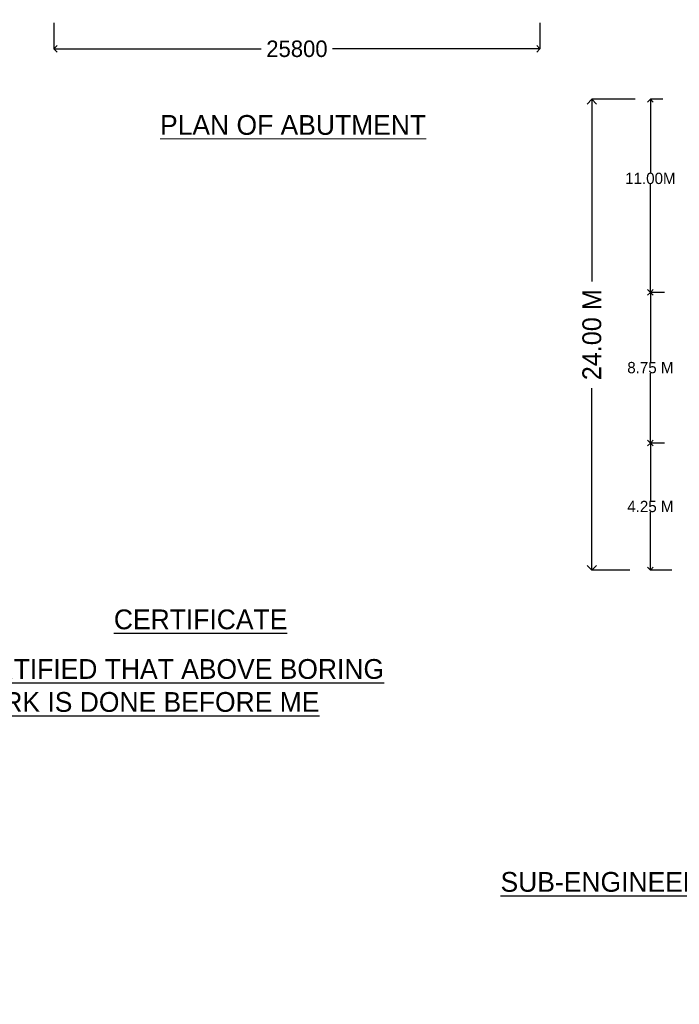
# Model space of a CAD drawing. Header units: millimetres. Extents: x -20950785 to 43207042, y -3207472 to 3168443.
# Tile 45 of 89: x 9359123 to 9394129, y -422794 to -370513. Entities that reach past the tile are written whole.
import ezdxf

# ---------------------------------------------------------------- set-up
doc = ezdxf.new("R2010")
doc.units = ezdxf.units.MM
doc.header["$LTSCALE"] = 60
doc.header["$MEASUREMENT"] = 0
doc.dimstyles.get("Standard").update_dxf_attribs({"dimtxt": 400, "dimasz": 215, "dimexe": 0.18, "dimexo": 0.0625, "dimgap": 0.09, "dimtad": 0, "dimtih": 1, "dimtoh": 1, "dimdec": 0, "dimzin": 4, "dimdsep": 46, "dimtxsty": 'Standard', "dimblk": 'OPEN90', "dimcen": 0, "dimadec": 0, "dimazin": 1, "dimtfac": 1, "dimtdec": 0, "dimtix": 1, "dimtofl": 0, "dimtmove": 0, "dimatfit": 3, "dimldrblk": 'OPEN30', "dimfxl": 1, "dimtolj": 1, "dimtzin": 0, "dimarcsym": 0})

# ---------------------------------------------------------------- blocks, each defined once
blk = doc.blocks.new('_Open90')
at = {"color": 0, "linetype": 'ByBlock', "lineweight": -2}
for p, q in [((0, 0), (-1, 0)), ((-0.5, 0.5), (0, 0)), ((0, 0), (-0.5, -0.5))]:
    blk.add_line(p, q, dxfattribs=at)
blk = doc.blocks.new('*D1575')
at = {"color": 0, "linetype": 'Continuous', "lineweight": -2, "ltscale": 20, "transparency": 16777216}
for p, q in [((9360936, -370671), (9360936, -372063)), ((9386736, -370671), (9386736, -372063)), ((9361286, -372063), (9371940, -372063)), ((9386386, -372063), (9375732, -372063))]:
    blk.add_line(p, q, dxfattribs=at)
at = {"layer": 'Defpoints', "color": 0, "linetype": 'Continuous', "lineweight": 9, "ltscale": 20, "transparency": 16777216}
for p in [(9360936, -370671), (9386736, -370671), (9386736, -372063)]:
    blk.add_point(p, dxfattribs=at)
at = {"color": 0, "linetype": 'Continuous', "lineweight": -2, "ltscale": 20, "transparency": 16777216, "xscale": 350, "yscale": 350, "zscale": 350, "rotation": 180}
blk.add_blockref('_Open90', (9360936, -372063), dxfattribs=at)
at = {"color": 0, "linetype": 'Continuous', "lineweight": -2, "ltscale": 20, "transparency": 16777216, "xscale": 350, "yscale": 350, "zscale": 350}
blk.add_blockref('_Open90', (9386736, -372063), dxfattribs=at)
at = {"color": 0, "linetype": 'Continuous', "lineweight": 9, "ltscale": 20, "transparency": 16777216, "insert": (9373836, -372063), "char_height": 700, "attachment_point": 5}
blk.add_mtext('\\A1;{\\H1.25x;25800}', dxfattribs=at)
blk = doc.blocks.new('_Open30')
at = {"color": 0, "linetype": 'ByBlock', "lineweight": -2}
for p, q in [((-1, 0.27), (0, 0)), ((0, 0), (-1, -0.27)), ((0, 0), (-1, 0))]:
    blk.add_line(p, q, dxfattribs=at)
blk = doc.blocks.new('*D1630')
at = {"color": 0, "lineweight": -2, "ltscale": 20, "transparency": 16777216}
for p, q in [((9393259, -374740), (9392594, -374740)), ((9392594, -375040), (9392594, -378643)), ((9392594, -384690), (9392594, -379243)), ((9393339, -384990), (9392594, -384990))]:
    blk.add_line(p, q, dxfattribs=at)
at = {"layer": 'Defpoints', "color": 0, "lineweight": 9, "ltscale": 20, "transparency": 16777216}
for p in [(9392594, -374740), (9393259, -374740), (9393339, -384990)]:
    blk.add_point(p, dxfattribs=at)
at = {"color": 0, "lineweight": -2, "ltscale": 20, "transparency": 16777216, "xscale": 300, "yscale": 300, "zscale": 300}
for p, rotation in [((9392594, -374740), 90), ((9392594, -384990), 270)]:
    blk.add_blockref('_Open90', p, dxfattribs=dict(at, rotation=rotation))
at = {"color": 0, "lineweight": 9, "ltscale": 20, "transparency": 16777216, "insert": (9392594, -378943), "char_height": 400, "attachment_point": 5}
blk.add_mtext('\\A1;{\\H1.5x;11.00M}', dxfattribs=at)
blk = doc.blocks.new('*D1631')
at = {"color": 0, "lineweight": -2, "ltscale": 20, "transparency": 16777216}
for p, q in [((9393339, -384990), (9392594, -384990)), ((9392594, -385290), (9392594, -388690)), ((9392594, -392690), (9392594, -389290)), ((9393339, -392990), (9392594, -392990))]:
    blk.add_line(p, q, dxfattribs=at)
at = {"layer": 'Defpoints', "color": 0, "lineweight": 9, "ltscale": 20, "transparency": 16777216}
for p in [(9392594, -384990), (9393339, -384990), (9393339, -392990)]:
    blk.add_point(p, dxfattribs=at)
at = {"color": 0, "lineweight": -2, "ltscale": 20, "transparency": 16777216, "xscale": 300, "yscale": 300, "zscale": 300}
for p, rotation in [((9392594, -384990), 90), ((9392594, -392990), 270)]:
    blk.add_blockref('_Open90', p, dxfattribs=dict(at, rotation=rotation))
at = {"color": 0, "lineweight": 9, "ltscale": 20, "transparency": 16777216, "insert": (9392594, -388990), "char_height": 400, "attachment_point": 5}
blk.add_mtext('\\A1;{\\H1.5x;8.75 M}', dxfattribs=at)
blk = doc.blocks.new('*D1632')
at = {"color": 0, "lineweight": -2, "ltscale": 20, "transparency": 16777216}
for p, q in [((9393339, -392990), (9392594, -392990)), ((9392594, -393290), (9392594, -396065)), ((9392594, -399440), (9392594, -396665)), ((9393735, -399740), (9392594, -399740))]:
    blk.add_line(p, q, dxfattribs=at)
at = {"layer": 'Defpoints', "color": 0, "lineweight": 9, "ltscale": 20, "transparency": 16777216}
for p in [(9392594, -392990), (9393339, -392990), (9393735, -399740)]:
    blk.add_point(p, dxfattribs=at)
at = {"color": 0, "lineweight": -2, "ltscale": 20, "transparency": 16777216, "xscale": 300, "yscale": 300, "zscale": 300}
for p, rotation in [((9392594, -392990), 90), ((9392594, -399740), 270)]:
    blk.add_blockref('_Open90', p, dxfattribs=dict(at, rotation=rotation))
at = {"color": 0, "lineweight": 9, "ltscale": 20, "transparency": 16777216, "insert": (9392594, -396365), "char_height": 400, "attachment_point": 5}
blk.add_mtext('\\A1;{\\H1.5x;4.25 M}', dxfattribs=at)
blk = doc.blocks.new('*D1633')
at = {"color": 0, "lineweight": -2, "transparency": 16777216}
for p, q in [((9391788, -374740), (9389492, -374740)), ((9389492, -375240), (9389492, -384406)), ((9389492, -399240), (9389492, -390073)), ((9391497, -399740), (9389492, -399740))]:
    blk.add_line(p, q, dxfattribs=at)
at = {"layer": 'Defpoints', "color": 0, "lineweight": 9, "transparency": 16777216}
for p in [(9391788, -374740), (9389492, -399740), (9391497, -399740)]:
    blk.add_point(p, dxfattribs=at)
at = {"color": 0, "lineweight": -2, "transparency": 16777216, "xscale": 500, "yscale": 500, "zscale": 500}
for p, rotation in [((9389492, -374740), 90), ((9389492, -399740), 270)]:
    blk.add_blockref('_Open90', p, dxfattribs=dict(at, rotation=rotation))
at = {"color": 0, "transparency": 16777216, "insert": (9389492, -387240), "char_height": 1000, "attachment_point": 5, "rotation": 90}
blk.add_mtext('\\A1;24.00 M', dxfattribs=at)

msp = doc.modelspace()

# ---------------------------------------------------------------- hatches: boundary and pattern name
at = {"lineweight": 9, "ltscale": 20}
h = msp.add_hatch(dxfattribs=at)
h.set_pattern_fill('AR-CONC', color=256, scale=100)
h.set_pattern_definition([(50, (7449959.4, -368372.3), (717.26018, -62.75213), [75, -825]), (355, (7449959.4, -368372.3), (-138.75133, 752.19213), [60, -660]), (100.451444, (7450019.2, -368377.56), (578.50885, 689.44), [63.7402, -701.1421]), (46.1842, (7449959.4, -368172.3), (1067.24133, -165.51928), [112.5, -1237.5]), (96.635635, (7450048.3, -368186.1), (934.66195, 974.1186), [95.61034, -1051.71376]), (351.184164, (7449959.4, -368172.3), (934.66195, 974.1186), [90, -990]), (21, (7450059.4, -368222.3), (596.90705, -402.61889), [75, -825]), (326, (7450059.4, -368222.3), (243.31533, 725.15005), [60, -660]), (71.451445, (7450109.15, -368255.9), (840.22238, 322.53115), [63.7402, -701.1421]), (37.5, (7449959.4, -368372.33), (12.159855, 332.893854), [0, -652, 0, -670, 0, -662.5]), (7.5, (7449959.4, -368372.33), (263.06954, 394.41171), [0, -382, 0, -637, 0, -252.5]), (327.5, (7449736.4, -368372.33), (533.822436, -22.554872), [0, -250, 0, -780, 0, -1035]), (317.5, (7449636.4, -368372.33), (583.18617, 100.10498), [0, -325, 0, -518, 0, -735])])
h.paths.add_polyline_path([(9305043, -384239.7), (9303043, -384239.7), (9303043, -392489.7), (9305043, -392489.7)])
h.paths.add_polyline_path([(9305063.9, -404820.2), (9309693, -404820.2), (9309693, -404039), (9305063.9, -404039)], flags=9)
h.paths.add_polyline_path([(9305063.9, -400320.2), (9309693, -400320.2), (9309693, -399539), (9305063.9, -399539)], flags=9)
h.paths.add_polyline_path([(9305063.4, -392571.7), (9309693.5, -392571.7), (9309693.5, -391787.4), (9305063.4, -391787.4)], flags=9)
h.paths.add_polyline_path([(9305063.4, -384321.7), (9309693.5, -384321.7), (9309693.5, -383537.4), (9305063.4, -383537.4)], flags=9)
h.paths.add_polyline_path([(9305063.9, -374820.2), (9309693, -374820.2), (9309693, -374039), (9305063.9, -374039)], flags=9)
h.paths.add_polyline_path([(9313973.9, -402653.1), (9318584.9, -402653.1), (9318584.9, -400724.9), (9313973.9, -400724.9)], flags=9)
h.paths.add_polyline_path([(9314194, -379995.3), (9316441.9, -379995.3), (9316441.9, -378909.5), (9314194, -378909.5)], flags=9)
h.paths.add_polyline_path([(9299891.5, -409948.6), (9314430, -409948.6), (9314430, -407867), (9299891.5, -407867)], flags=9)
h.paths.add_polyline_path([(9313830.2, -397406.7), (9318463.3, -397406.7), (9318463.3, -394634.7), (9313830.2, -394634.7)], flags=9)
h.paths.add_polyline_path([(9313498.9, -388715.8), (9318154.6, -388715.8), (9318154.6, -387630), (9313498.9, -387630)], flags=9)
h.paths.add_polyline_path([(9413985.3, -333598.7), (9424794, -333598.7), (9424794, -331283.9), (9413985.3, -331283.9)], flags=9)
h.paths.add_polyline_path([(9383405.7, -238638.6), (9388658.1, -238638.6), (9388658.1, -237335.7), (9383405.7, -237335.7)], flags=9)
h.paths.add_polyline_path([(9383489.6, -236841.4), (9388741.9, -236841.4), (9388741.9, -235538.4), (9383489.6, -235538.4)], flags=9)
h.paths.add_polyline_path([(9402505.3, -237732.8), (9408047.7, -237732.8), (9408047.7, -236429.9), (9402505.3, -236429.9)], flags=9)
h.paths.add_polyline_path([(9402428.5, -235857.5), (9407971, -235857.5), (9407971, -234554.5), (9402428.5, -234554.5)], flags=9)
h.paths.add_polyline_path([(9364133.5, -237732.8), (9369676, -237732.8), (9369676, -236429.9), (9364133.5, -236429.9)], flags=9)
h.paths.add_polyline_path([(9364056.8, -235857.5), (9369599.2, -235857.5), (9369599.2, -234554.5), (9364056.8, -234554.5)], flags=9)
h.paths.add_polyline_path([(9470140, -397353.4), (9566841.7, -397353.4), (9566841.7, -388863.5), (9470140, -388863.5)], flags=9)
h.paths.add_polyline_path([(9552010.3, -416787.6), (9561144.7, -416787.6), (9561144.7, -412444.4), (9552010.3, -412444.4)], flags=9)
h.paths.add_polyline_path([(9494166.1, -408126.4), (9580947.9, -408126.4), (9580947.9, -400905.1), (9494166.1, -400905.1)], flags=9)
h.paths.add_polyline_path([(9468893.1, -416988.2), (9488963.9, -416988.2), (9488963.9, -412710.7), (9468893.1, -412710.7)], flags=9)
h.paths.add_polyline_path([(9562715.4, -387910.9), (9568184.3, -387910.9), (9568184.3, -384361.7), (9562715.4, -384361.7)], flags=9)
h.paths.add_polyline_path([(9550938.3, -422794.5), (9563611.7, -422794.5), (9563611.7, -418517), (9550938.3, -418517)], flags=9)
h.paths.add_polyline_path([(9530595.6, -387988.6), (9535656.8, -387988.6), (9535656.8, -384439.4), (9530595.6, -384439.4)], flags=9)
h.paths.add_polyline_path([(9506972.4, -388227.1), (9512305.8, -388227.1), (9512305.8, -384677.9), (9506972.4, -384677.9)], flags=9)
h.paths.add_polyline_path([(9517674.4, -416644.2), (9530433.1, -416644.2), (9530433.1, -412366.8), (9517674.4, -412366.8)], flags=9)
h.paths.add_polyline_path([(9482212.5, -388150), (9489933.3, -388150), (9489933.3, -384600.8), (9482212.5, -384600.8)], flags=9)
h.paths.add_polyline_path([(9472773.3, -404978.2), (9487585.4, -404978.2), (9487585.4, -400700.7), (9472773.3, -400700.7)], flags=9)
h.paths.add_polyline_path([(9517436.3, -422731.5), (9534382.8, -422731.5), (9534382.8, -418454.1), (9517436.3, -418454.1)], flags=9)
h.paths.add_polyline_path([(9501707.3, -365850.6), (9577753.1, -365850.6), (9577753.1, -240258.3), (9501707.3, -240258.3)], flags=9)
h.paths.add_polyline_path([(9449811.6, -327898.1), (9455063.9, -327898.1), (9455063.9, -326595.2), (9449811.6, -326595.2)], flags=9)
h.paths.add_polyline_path([(9349562.2, -313541.6), (9355104.7, -313541.6), (9355104.7, -312238.7), (9349562.2, -312238.7)], flags=9)
h.paths.add_polyline_path([(9347213.2, -337446.8), (9358569.9, -337446.8), (9358569.9, -335131.3), (9347213.2, -335131.3)], flags=9)
h.paths.add_polyline_path([(9345865.1, -346911.8), (9351992.8, -346911.8), (9351992.8, -345391.7), (9345865.1, -345391.7)], flags=9)
h.paths.add_polyline_path([(9420584.1, -336053.7), (9432408.6, -336053.7), (9432408.6, -333738.5), (9420584.1, -333738.5)], flags=9)
h.paths.add_polyline_path([(9389335.6, -300830.3), (9396075.4, -300830.3), (9396075.4, -299310.1), (9389335.6, -299310.1)], flags=9)
h.paths.add_polyline_path([(9389335.6, -302668.7), (9395463.3, -302668.7), (9395463.3, -301148.5), (9389335.6, -301148.5)], flags=9)
h.paths.add_polyline_path([(9389335.6, -303753.8), (9395463.3, -303753.8), (9395463.3, -302233.7), (9389335.6, -302233.7)], flags=9)
h.paths.add_polyline_path([(9389258.5, -304781), (9395386.2, -304781), (9395386.2, -303260.8), (9389258.5, -303260.8)], flags=9)
h.paths.add_polyline_path([(9389258.5, -310501.4), (9395386.2, -310501.4), (9395386.2, -308981.3), (9389258.5, -308981.3)], flags=9)
h.paths.add_polyline_path([(9389278.3, -313512.5), (9395406, -313512.5), (9395406, -311992.4), (9389278.3, -311992.4)], flags=9)
h.paths.add_polyline_path([(9414444.9, -312646.4), (9419697.3, -312646.4), (9419697.3, -311343.4), (9414444.9, -311343.4)], flags=9)
h.paths.add_polyline_path([(9414444.9, -311827.1), (9419697.3, -311827.1), (9419697.3, -310524.2), (9414444.9, -310524.2)], flags=9)
h.paths.add_polyline_path([(9458693.9, -311780.6), (9463946.2, -311780.6), (9463946.2, -310477.7), (9458693.9, -310477.7)], flags=9)
h.paths.add_polyline_path([(9449811.6, -324793.1), (9455063.9, -324793.1), (9455063.9, -323490.2), (9449811.6, -323490.2)], flags=9)
h.paths.add_polyline_path([(9458677.2, -304443.3), (9468516.3, -304443.3), (9468516.3, -303140.3), (9458677.2, -303140.3)], flags=9)
h.paths.add_polyline_path([(9389294.9, -299744.5), (9399134, -299744.5), (9399134, -298441.5), (9389294.9, -298441.5)], flags=9)
h.paths.add_polyline_path([(9384195.7, -306101.4), (9385794.8, -306101.4), (9385794.8, -305232.7), (9384195.7, -305232.7)], flags=9)
h.paths.add_polyline_path([(9361995.7, -306102.7), (9363594.8, -306102.7), (9363594.8, -305234.1), (9361995.7, -305234.1)], flags=9)
h.paths.add_polyline_path([(9379311.6, -306096.4), (9380910.7, -306096.4), (9380910.7, -305227.7), (9379311.6, -305227.7)], flags=9)
h.paths.add_polyline_path([(9373111.6, -306079.9), (9374710.7, -306079.9), (9374710.7, -305211.2), (9373111.6, -305211.2)], flags=9)
h.paths.add_polyline_path([(9367110.6, -306096.4), (9368709.7, -306096.4), (9368709.7, -305227.7), (9367110.6, -305227.7)], flags=9)
h.paths.add_polyline_path([(9368069.8, -299361.9), (9381531.5, -299361.9), (9381531.5, -298159), (9368069.8, -298159)], flags=9)
h.paths.add_polyline_path([(9327769.7, -299369.3), (9339071.1, -299369.3), (9339071.1, -298283.5), (9327769.7, -298283.5)], flags=9)
h.paths.add_polyline_path([(9349535.7, -304868.2), (9354788, -304868.2), (9354788, -303565.3), (9349535.7, -303565.3)], flags=9)
h.paths.add_polyline_path([(9349535.7, -304069.9), (9354788, -304069.9), (9354788, -302766.9), (9349535.7, -302766.9)], flags=9)
h.paths.add_polyline_path([(9349535.7, -303068.2), (9354788, -303068.2), (9354788, -301765.3), (9349535.7, -301765.3)], flags=9)
h.paths.add_polyline_path([(9349535.7, -301019), (9355312.6, -301019), (9355312.6, -299716.1), (9349535.7, -299716.1)], flags=9)
h.paths.add_polyline_path([(9349562.2, -310541.6), (9355104.7, -310541.6), (9355104.7, -309238.7), (9349562.2, -309238.7)], flags=9)
h.paths.add_polyline_path([(9314363.8, -333493.8), (9315925.5, -333493.8), (9315925.5, -332408), (9314363.8, -332408)], flags=9)
h.paths.add_polyline_path([(9312578.3, -333468.9), (9314140, -333468.9), (9314140, -332383.1), (9312578.3, -332383.1)], flags=9)
h.paths.add_polyline_path([(9308483.9, -361666.4), (9310357.8, -361666.4), (9310357.8, -360363.4), (9308483.9, -360363.4)], flags=9)
h.paths.add_polyline_path([(9302921.2, -361616.2), (9304795.1, -361616.2), (9304795.1, -360313.3), (9302921.2, -360313.3)], flags=9)
h.paths.add_polyline_path([(9297253.6, -361678.4), (9299127.5, -361678.4), (9299127.5, -360375.4), (9297253.6, -360375.4)], flags=9)
h.paths.add_polyline_path([(9414375, -304228.7), (9422572.5, -304228.7), (9422572.5, -301913.7), (9414375, -301913.7)], flags=9)
h.paths.add_polyline_path([(9420153.7, -329503.8), (9430871.3, -329503.8), (9430871.3, -328566.4), (9420153.7, -328566.4)], flags=9)
h.paths.add_polyline_path([(9422296.3, -328713.8), (9427864.3, -328713.8), (9427864.3, -327776.9), (9422296.3, -327776.9)], flags=9)
h.paths.add_polyline_path([(9386464.5, -320159.4), (9397273.1, -320159.4), (9397273.1, -317844.5), (9386464.5, -317844.5)], flags=9)
h.paths.add_polyline_path([(9423429.2, -345029.2), (9429952.4, -345029.2), (9429952.4, -344091.8), (9423429.2, -344091.8)], flags=9)
h.paths.add_polyline_path([(9384096, -346811.8), (9390223.7, -346811.8), (9390223.7, -345291.7), (9384096, -345291.7)], flags=9)
h.paths.add_polyline_path([(9414451.5, -350037.1), (9420593.7, -350037.1), (9420593.7, -348943.3), (9414451.5, -348943.3)], flags=9)
h.paths.add_polyline_path([(9450756.9, -349829.3), (9456009.2, -349829.3), (9456009.2, -348526.4), (9450756.9, -348526.4)], flags=9)
h.paths.add_polyline_path([(9439290, -370630.5), (9449941.3, -370630.5), (9449941.3, -368350.3), (9439290, -368350.3)], flags=9)
h.paths.add_polyline_path([(9403273.7, -370710.2), (9413924.9, -370710.2), (9413924.9, -368430), (9403273.7, -368430)], flags=9)
h.paths.add_polyline_path([(9300516.9, -366701.3), (9314336.5, -366701.3), (9314336.5, -364638.3), (9300516.9, -364638.3)], flags=9)
h.paths.add_polyline_path([(9366166.9, -377213.3), (9381441.2, -377213.3), (9381441.2, -374933.2), (9366166.9, -374933.2)], flags=9)
h.paths.add_polyline_path([(9458693.9, -305386.8), (9464470.9, -305386.8), (9464470.9, -304083.9), (9458693.9, -304083.9)], flags=9)
h.paths.add_polyline_path([(9458693.9, -312730.7), (9463946.2, -312730.7), (9463946.2, -311427.7), (9458693.9, -311427.7)], flags=9)
h.paths.add_polyline_path([(9458693.9, -309729.7), (9463946.2, -309729.7), (9463946.2, -308426.7), (9458693.9, -308426.7)], flags=9)
h.paths.add_polyline_path([(9458693.9, -308328.1), (9463946.2, -308328.1), (9463946.2, -307025.1), (9458693.9, -307025.1)], flags=9)
h.paths.add_polyline_path([(9458693.9, -307328.1), (9463946.2, -307328.1), (9463946.2, -306025.1), (9458693.9, -306025.1)], flags=9)
h.paths.add_polyline_path([(9413637.6, -327941.5), (9418902.4, -327941.5), (9418902.4, -327004), (9413637.6, -327004)], flags=9)
h.paths.add_polyline_path([(9413747.2, -325010.5), (9418999.5, -325010.5), (9418999.5, -323707.5), (9413747.2, -323707.5)], flags=9)
h.paths.add_polyline_path([(9414444.9, -309343.4), (9419697.3, -309343.4), (9419697.3, -308040.5), (9414444.9, -308040.5)], flags=9)
h.paths.add_polyline_path([(9414444.9, -307355.2), (9419697.3, -307355.2), (9419697.3, -306052.3), (9414444.9, -306052.3)], flags=9)
h.paths.add_polyline_path([(9414444.9, -306355.2), (9419697.3, -306355.2), (9419697.3, -305052.3), (9414444.9, -305052.3)], flags=9)
h.paths.add_polyline_path([(9435421.9, -303639.2), (9442445.6, -303639.2), (9442445.6, -302336.2), (9435421.9, -302336.2)], flags=9)
h.paths.add_polyline_path([(9444509.1, -303573.5), (9452460.4, -303573.5), (9452460.4, -302270.5), (9444509.1, -302270.5)], flags=9)
h.paths.add_polyline_path([(9440938.4, -305167.6), (9443489.4, -305234.4), (9443517.8, -304149), (9440966.8, -304082.2)], flags=9)
h.paths.add_polyline_path([(9445404.6, -305111.4), (9455039.4, -305363.6), (9455067.8, -304278.2), (9445433, -304026)], flags=9)
h.paths.add_polyline_path([(9336379.2, -300679.6), (9336380, -300679.6), (9336380, -300679.2), (9336379.2, -300679.2)], flags=9)
h.paths.add_polyline_path([(9431205.4, -223146.7), (9442406.8, -223146.7), (9442406.8, -220540.7), (9431205.4, -220540.7)], flags=9)
h.paths.add_polyline_path([(9320824.7, -223405.6), (9337481.4, -223405.6), (9337481.4, -220799.6), (9320824.7, -220799.6)], flags=9)
h.paths.add_polyline_path([(9384386, -234040.1), (9392408.3, -234040.1), (9392408.3, -232520), (9384386, -232520)], flags=9)
h.paths.add_polyline_path([(9379703.6, -232981.1), (9388683, -232981.1), (9388683, -231461), (9379703.6, -231461)], flags=9)
h.paths.add_polyline_path([(9376996.5, -230478.8), (9400269.5, -230478.8), (9400269.5, -228307.2), (9376996.5, -228307.2)], flags=9)
h.paths.add_polyline_path([(9470544.4, -270483.7), (9490859.3, -270483.7), (9490859.3, -267280.9), (9470544.4, -267280.9)], flags=9)
h.paths.add_polyline_path([(9474828.6, -288268.1), (9487143.9, -288268.1), (9487143.9, -282565.3), (9474828.6, -282565.3)], flags=9)
h.paths.add_polyline_path([(9474732.2, -277679.9), (9487476.8, -277679.9), (9487476.8, -274477.1), (9474732.2, -274477.1)], flags=9)
h.paths.add_polyline_path([(9410656.3, -267478.3), (9413865.9, -267478.3), (9413865.9, -264220.9), (9410656.3, -264220.9)], flags=9)
h.paths.add_polyline_path([(9417374.5, -262541.3), (9423502.2, -262541.3), (9423502.2, -261021.2), (9417374.5, -261021.2)], flags=9)
h.paths.add_polyline_path([(9357966.3, -267478.3), (9361175.9, -267478.3), (9361175.9, -264220.9), (9357966.3, -264220.9)], flags=9)
h.paths.add_polyline_path([(9364308.7, -262578.5), (9370436.4, -262578.5), (9370436.4, -261058.4), (9364308.7, -261058.4)], flags=9)
h.paths.add_polyline_path([(9395823.6, -263660.4), (9401951.3, -263660.4), (9401951.3, -262140.3), (9395823.6, -262140.3)], flags=9)
h.paths.add_polyline_path([(9392117.3, -268734.7), (9395010.7, -268734.7), (9395010.7, -265627.3), (9392117.3, -265627.3)], flags=9)
h.paths.add_polyline_path([(9380823.6, -263660.4), (9386951.3, -263660.4), (9386951.3, -262140.3), (9380823.6, -262140.3)], flags=9)
h.paths.add_polyline_path([(9377117.3, -268734.7), (9380010.7, -268734.7), (9380010.7, -265627.3), (9377117.3, -265627.3)], flags=9)
h.paths.add_polyline_path([(9410098.7, -279536), (9410098.7, -272695.2), (9406895.9, -272695.2), (9406895.9, -279536)], flags=9)
h.paths.add_polyline_path([(9410098.7, -289005.6), (9410098.7, -283272.1), (9406895.9, -283272.1), (9406895.9, -289005.6)], flags=9)
h.paths.add_polyline_path([(9395098.7, -279536), (9395098.7, -272695.2), (9391895.9, -272695.2), (9391895.9, -279536)], flags=9)
h.paths.add_polyline_path([(9395098.7, -288979.6), (9395098.7, -283246.2), (9391895.9, -283246.2), (9391895.9, -288979.6)], flags=9)
h.paths.add_polyline_path([(9380098.7, -279536), (9380098.7, -272695.2), (9376895.9, -272695.2), (9376895.9, -279536)], flags=9)
h.paths.add_polyline_path([(9380098.7, -288991.5), (9380098.7, -283258.1), (9376895.9, -283258.1), (9376895.9, -288991.5)], flags=9)
h.paths.add_polyline_path([(9365098.7, -279536), (9365098.7, -272695.2), (9361895.9, -272695.2), (9361895.9, -279536)], flags=9)
h.paths.add_polyline_path([(9365098.7, -288955.8), (9365098.7, -283222.4), (9361895.9, -283222.4), (9361895.9, -288955.8)], flags=9)
h.paths.add_polyline_path([(9462598.7, -279536), (9462598.7, -272695.2), (9459395.9, -272695.2), (9459395.9, -279536)], flags=9)
h.paths.add_polyline_path([(9462598.7, -289622), (9462598.7, -282781.2), (9459395.9, -282781.2), (9459395.9, -289622)], flags=9)
h.paths.add_polyline_path([(9452598.7, -279502.5), (9452598.7, -272661.6), (9449395.9, -272661.6), (9449395.9, -279502.5)], flags=9)
h.paths.add_polyline_path([(9452598.7, -289622), (9452598.7, -282781.2), (9449395.9, -282781.2), (9449395.9, -289622)], flags=9)
h.paths.add_polyline_path([(9290544.4, -270483.7), (9310859.3, -270483.7), (9310859.3, -267280.9), (9290544.4, -267280.9)], flags=9)
h.paths.add_polyline_path([(9294828.6, -288268.1), (9307143.9, -288268.1), (9307143.9, -282565.3), (9294828.6, -282565.3)], flags=9)
h.paths.add_polyline_path([(9294732.2, -277679.9), (9307476.8, -277679.9), (9307476.8, -274477.1), (9294732.2, -274477.1)], flags=9)
h.paths.add_polyline_path([(9442598.7, -279536), (9442598.7, -272695.2), (9439395.9, -272695.2), (9439395.9, -279536)], flags=9)
h.paths.add_polyline_path([(9442598.7, -289622), (9442598.7, -282781.2), (9439395.9, -282781.2), (9439395.9, -289622)], flags=9)
h.paths.add_polyline_path([(9432598.7, -279536), (9432598.7, -272695.2), (9429395.9, -272695.2), (9429395.9, -279536)], flags=9)
h.paths.add_polyline_path([(9432598.7, -289622), (9432598.7, -282781.2), (9429395.9, -282781.2), (9429395.9, -289622)], flags=9)
h.paths.add_polyline_path([(9422598.7, -279536), (9422598.7, -272695.2), (9419395.9, -272695.2), (9419395.9, -279536)], flags=9)
h.paths.add_polyline_path([(9422598.7, -289622), (9422598.7, -282781.2), (9419395.9, -282781.2), (9419395.9, -289622)], flags=9)
h.paths.add_polyline_path([(9412598.7, -279536), (9412598.7, -272695.2), (9409395.9, -272695.2), (9409395.9, -279536)], flags=9)
h.paths.add_polyline_path([(9412598.7, -288982.3), (9412598.7, -283248.9), (9409395.9, -283248.9), (9409395.9, -288982.3)], flags=9)
h.paths.add_polyline_path([(9402598.7, -279536), (9402598.7, -272695.2), (9399395.9, -272695.2), (9399395.9, -279536)], flags=9)
h.paths.add_polyline_path([(9402598.7, -289005.6), (9402598.7, -283272.1), (9399395.9, -283272.1), (9399395.9, -289005.6)], flags=9)
h.paths.add_polyline_path([(9392598.7, -279536), (9392598.7, -272695.2), (9389395.9, -272695.2), (9389395.9, -279536)], flags=9)
h.paths.add_polyline_path([(9392598.7, -288979.6), (9392598.7, -283246.2), (9389395.9, -283246.2), (9389395.9, -288979.6)], flags=9)
h.paths.add_polyline_path([(9382598.7, -279536), (9382598.7, -272695.2), (9379395.9, -272695.2), (9379395.9, -279536)], flags=9)
h.paths.add_polyline_path([(9382598.7, -288986.1), (9382598.7, -283252.7), (9379395.9, -283252.7), (9379395.9, -288986.1)], flags=9)
h.paths.add_polyline_path([(9372598.7, -279536), (9372598.7, -272695.2), (9369395.9, -272695.2), (9369395.9, -279536)], flags=9)
h.paths.add_polyline_path([(9372598.7, -288991.5), (9372598.7, -283258.1), (9369395.9, -283258.1), (9369395.9, -288991.5)], flags=9)
h.paths.add_polyline_path([(9362598.7, -279536), (9362598.7, -272695.2), (9359395.9, -272695.2), (9359395.9, -279536)], flags=9)
h.paths.add_polyline_path([(9362598.7, -288955.8), (9362598.7, -283222.4), (9359395.9, -283222.4), (9359395.9, -288955.8)], flags=9)
h.paths.add_polyline_path([(9352598.7, -279536), (9352598.7, -272695.2), (9349395.9, -272695.2), (9349395.9, -279536)], flags=9)
h.paths.add_polyline_path([(9352598.7, -288983.4), (9352598.7, -283250), (9349395.9, -283250), (9349395.9, -288983.4)], flags=9)
h.paths.add_polyline_path([(9342598.7, -279536), (9342598.7, -272695.2), (9339395.9, -272695.2), (9339395.9, -279536)], flags=9)
h.paths.add_polyline_path([(9342598.7, -288962.3), (9342598.7, -283228.9), (9339395.9, -283228.9), (9339395.9, -288962.3)], flags=9)
h.paths.add_polyline_path([(9332598.7, -279536), (9332598.7, -272695.2), (9329395.9, -272695.2), (9329395.9, -279536)], flags=9)
h.paths.add_polyline_path([(9332598.7, -289068.3), (9332598.7, -283334.9), (9329395.9, -283334.9), (9329395.9, -289068.3)], flags=9)
h.paths.add_polyline_path([(9322598.7, -279536), (9322598.7, -272695.2), (9319395.9, -272695.2), (9319395.9, -279536)], flags=9)
h.paths.add_polyline_path([(9322598.7, -288978.5), (9322598.7, -283245.1), (9319395.9, -283245.1), (9319395.9, -288978.5)], flags=9)

# ---------------------------------------------------------------- texts
at = {"color": 7, "linetype": 'Continuous', "lineweight": 9, "insert": (9366570.4, -375575.7), "char_height": 1050, "width": 18152.775, "attachment_point": 1}
msp.add_mtext('{\\LPLAN OF ABUTMENT}', dxfattribs=at)
at = {"color": 7, "char_height": 1050, "attachment_point": 1}
for s, insert, width in [('{\\LCERTIFICATE}', (9364121.8, -401829.6), 18152.775), ('{\\LCERTIFIED THAT ABOVE BORING WORK IS DONE BEFORE ME}', (9355835.8, -404463.8), 26112.831), ('{\\LSUB-ENGINEER}', (9384642.6, -415768.4), 18152.775)]:
    msp.add_mtext(s, dxfattribs=dict(at, insert=insert, width=width))

# ---------------------------------------------------------------- dimensions: what is measured, and where the dimension line sits
at = {"color": 7, "linetype": 'Continuous', "lineweight": 9, "ltscale": 20}
dim = msp.add_linear_dim(base=(9386735.6, -372062.7), p1=(9360935.6, -370670.9), p2=(9386735.6, -370670.9), text='{\\H1.25x;<>}', dimstyle='Standard', override={"dimtxt": 700, "dimasz": 350}, dxfattribs=at)
dim.commit()
dim.dimension.update_dxf_attribs({"geometry": '*D1575', "text_midpoint": (9373835.6, -372062.7)})
dim = msp.add_linear_dim(base=(9389492.1, -399739.7), p1=(9391787.8, -374739.7), p2=(9391496.6, -399739.7), angle=90, text='24.00 M', dimstyle='Standard', override={"dimtxt": 1000, "dimasz": 500, "dimfxl": 300})
dim.commit()
dim.dimension.update_dxf_attribs({"geometry": '*D1633', "text_midpoint": (9389492.1, -387239.7), "text_rotation": 90})
at = {"lineweight": 9, "ltscale": 20}
dim = msp.add_linear_dim(base=(9392593.9, -374739.7), p1=(9393338.7, -384989.7), p2=(9393258.8, -374739.7), angle=90, text='{\\H1.5x;11.00M}', dimstyle='Standard', override={"dimasz": 300, "dimfxl": 300}, dxfattribs=at)
dim.commit()
dim.dimension.update_dxf_attribs({"geometry": '*D1630', "text_midpoint": (9392593.9, -378943), "dimtype": 160})
for base, p1, p2, text, picture, middle in [((9392593.9, -384989.7), (9393338.7, -392989.7), (9393338.7, -384989.7), '{\\H1.5x;8.75 M}', '*D1631', (9392593.9, -388989.7)), ((9392593.9, -392989.7), (9393735.1, -399739.7), (9393338.7, -392989.7), '{\\H1.5x;4.25 M}', '*D1632', (9392593.9, -396364.7))]:
    dim = msp.add_linear_dim(base=base, p1=p1, p2=p2, angle=90, text=text, dimstyle='Standard', override={"dimasz": 300, "dimfxl": 300}, dxfattribs=at)
    dim.commit()
    dim.dimension.update_dxf_attribs({"geometry": picture, "text_midpoint": middle})

doc.saveas('drawing.dxf')
